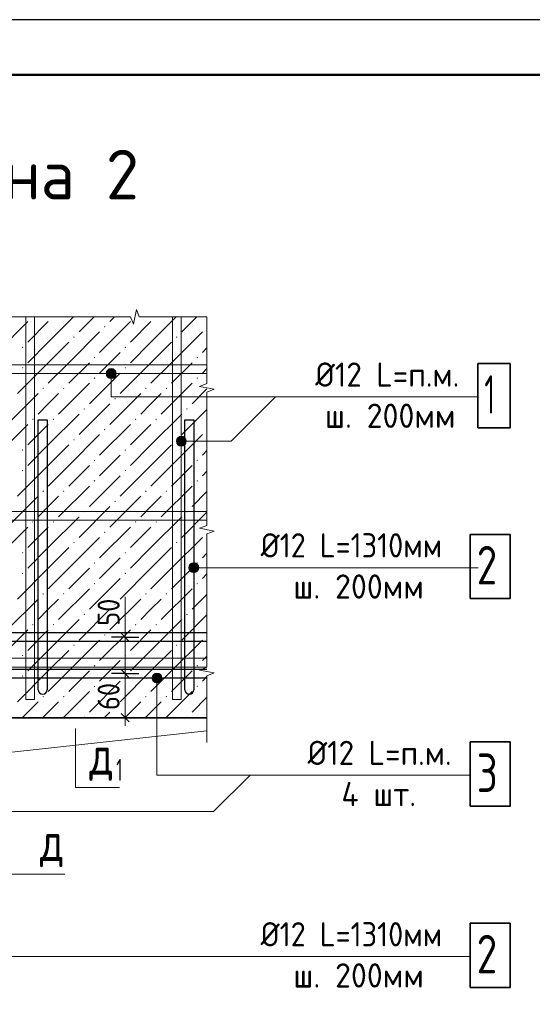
# Model space of a CAD drawing. Header units: millimetres. Extents: x 0 to 42000, y 0 to 29700.
# Tile 24 of 25: x 28586 to 33245, y 20755 to 29700. Entities that reach past the tile are written whole.
import ezdxf

# ---------------------------------------------------------------- set-up
doc = ezdxf.new("R2010")
doc.units = ezdxf.units.MM
for name, color, linetype, lineweight in [('Standard', 7, 'Continuous', 25), ('Размерная линия_ общее', 7, 'Continuous', 13), ('Текст_ общее', 7, 'Continuous', 25)]:
    doc.layers.add(name, color=color, linetype=linetype, lineweight=lineweight)
doc.styles.add('ISOCPEUR', font='txt')

msp = doc.modelspace()

# ---------------------------------------------------------------- hatches: boundary and pattern name
at = {"layer": 'Standard', "linetype": 'Continuous', "lineweight": 13, "transparency": 33554687}
for points in [[(28709.1, 27000), (28706, 26997), (28703, 27000)], [(28895.7, 27000), (28892.7, 26997), (28889.7, 27000)], [(29642.4, 27000), (29639.4, 26997), (29636.3, 27000)], [(29829.1, 27000), (29826, 26997), (29823, 27000)], [(29352.9, 26910.1), (29359.4, 26916.6), (29365.9, 26910.1), (29359.4, 26903.6)], [(30286.2, 26910.1), (30288.2, 26912.2), (30288.2, 26908.1)], [(29072.9, 26816.8), (29079.4, 26823.3), (29085.9, 26816.8), (29079.4, 26810.3)], [(30006.2, 26816.8), (30012.7, 26823.3), (30019.2, 26816.8), (30012.7, 26810.3)], [(28606.2, 26723.5), (28612.7, 26730), (28619.2, 26723.5), (28612.7, 26717)], [(29539.5, 26723.5), (29546, 26730), (29552.5, 26723.5), (29546, 26717)], [(29259.5, 26630.1), (29266, 26636.6), (29272.5, 26630.1), (29266, 26623.6)], [(30192.9, 26630.1), (30199.4, 26636.6), (30205.9, 26630.1), (30199.4, 26623.6)], [(28606.2, 26536.8), (28612.7, 26543.3), (28619.2, 26536.8), (28612.7, 26530.3)], [(29539.5, 26536.8), (29546, 26543.3), (29552.5, 26536.8), (29546, 26530.3)], [(29259.5, 26443.5), (29266, 26450), (29272.5, 26443.5), (29266, 26437)], [(30192.9, 26443.5), (30199.4, 26450), (30205.9, 26443.5), (30199.4, 26437)], [(28792.9, 26350.1), (28799.4, 26356.6), (28805.9, 26350.1), (28799.4, 26343.6)], [(28979.5, 26350.1), (28986, 26356.6), (28992.5, 26350.1), (28986, 26343.6)], [(29726.2, 26350.1), (29732.7, 26356.6), (29739.2, 26350.1), (29732.7, 26343.6)], [(29912.9, 26350.1), (29919.4, 26356.6), (29925.9, 26350.1), (29919.4, 26343.6)], [(29446.2, 26256.8), (29452.7, 26263.3), (29459.2, 26256.8), (29452.7, 26250.3)], [(29166.2, 26163.5), (29172.7, 26170), (29179.2, 26163.5), (29172.7, 26157)], [(30099.5, 26163.5), (30106, 26170), (30112.5, 26163.5), (30106, 26157)], [(28699.5, 26070.1), (28706, 26076.6), (28712.5, 26070.1), (28706, 26063.6)], [(28886.2, 26070.1), (28892.7, 26076.6), (28899.2, 26070.1), (28892.7, 26063.6)], [(29632.9, 26070.1), (29639.4, 26076.6), (29645.9, 26070.1), (29639.4, 26063.6)], [(29819.5, 26070.1), (29826, 26076.6), (29832.5, 26070.1), (29826, 26063.6)], [(29352.9, 25976.8), (29359.4, 25983.3), (29365.9, 25976.8), (29359.4, 25970.3)], [(30286.2, 25976.8), (30288.2, 25978.8), (30288.2, 25974.8)], [(29072.9, 25883.5), (29079.4, 25890), (29085.9, 25883.5), (29079.4, 25877)], [(30006.2, 25883.5), (30012.7, 25890), (30019.2, 25883.5), (30012.7, 25877)], [(28606.2, 25790.1), (28612.7, 25796.6), (28619.2, 25790.1), (28612.7, 25783.6)], [(29539.5, 25790.1), (29546, 25796.6), (29552.5, 25790.1), (29546, 25783.6)], [(29259.5, 25696.8), (29266, 25703.3), (29272.5, 25696.8), (29266, 25690.3)], [(30192.9, 25696.8), (30199.4, 25703.3), (30205.9, 25696.8), (30199.4, 25690.3)], [(28606.2, 25603.5), (28612.7, 25610), (28619.2, 25603.5), (28612.7, 25597)], [(29539.5, 25603.5), (29546, 25610), (29552.5, 25603.5), (29546, 25597)], [(29259.5, 25510.1), (29266, 25516.6), (29272.5, 25510.1), (29266, 25503.6)], [(30192.9, 25510.1), (30199.4, 25516.6), (30205.9, 25510.1), (30199.4, 25503.6)], [(28792.9, 25416.8), (28799.4, 25423.3), (28805.9, 25416.8), (28799.4, 25410.3)], [(28979.5, 25416.8), (28986, 25423.3), (28992.5, 25416.8), (28986, 25410.3)], [(29726.2, 25416.8), (29732.7, 25423.3), (29739.2, 25416.8), (29732.7, 25410.3)], [(29912.9, 25416.8), (29919.4, 25423.3), (29925.9, 25416.8), (29919.4, 25410.3)], [(29446.2, 25323.5), (29452.7, 25330), (29459.2, 25323.5), (29452.7, 25317)], [(29166.2, 25230.1), (29172.7, 25236.6), (29179.2, 25230.1), (29172.7, 25223.6)], [(30099.5, 25230.1), (30106, 25236.6), (30112.5, 25230.1), (30106, 25223.6)], [(28699.5, 25136.8), (28706, 25143.3), (28712.5, 25136.8), (28706, 25130.3)], [(28886.2, 25136.8), (28892.7, 25143.3), (28899.2, 25136.8), (28892.7, 25130.3)], [(29632.9, 25136.8), (29639.4, 25143.3), (29645.9, 25136.8), (29639.4, 25130.3)], [(29819.5, 25136.8), (29826, 25143.3), (29832.5, 25136.8), (29826, 25130.3)], [(29352.9, 25043.5), (29359.4, 25050), (29365.9, 25043.5), (29359.4, 25037)], [(30286.2, 25043.5), (30288.2, 25045.5), (30288.2, 25041.5)], [(29072.9, 24950.1), (29079.4, 24956.6), (29085.9, 24950.1), (29079.4, 24943.6)], [(30006.2, 24950.1), (30012.7, 24956.6), (30019.2, 24950.1), (30012.7, 24943.6)], [(28606.2, 24856.8), (28612.7, 24863.3), (28619.2, 24856.8), (28612.7, 24850.3)], [(29539.5, 24856.8), (29546, 24863.3), (29552.5, 24856.8), (29546, 24850.3)], [(29259.5, 24763.5), (29266, 24770), (29272.5, 24763.5), (29266, 24757)], [(30192.9, 24763.5), (30199.4, 24770), (30205.9, 24763.5), (30199.4, 24757)], [(28606.2, 24670.1), (28612.7, 24676.6), (28619.2, 24670.1), (28612.7, 24663.6)], [(29539.5, 24670.1), (29546, 24676.6), (29552.5, 24670.1), (29546, 24663.6)], [(29259.5, 24576.8), (29266, 24583.3), (29272.5, 24576.8), (29266, 24570.3)], [(30192.9, 24576.8), (30199.4, 24583.3), (30205.9, 24576.8), (30199.4, 24570.3)], [(28792.9, 24483.5), (28799.4, 24490), (28805.9, 24483.5), (28799.4, 24477)], [(28979.5, 24483.5), (28986, 24490), (28992.5, 24483.5), (28986, 24477)], [(29726.2, 24483.5), (29732.7, 24490), (29739.2, 24483.5), (29732.7, 24477)], [(29912.9, 24483.5), (29919.4, 24490), (29925.9, 24483.5), (29919.4, 24477)], [(29446.2, 24390.1), (29452.7, 24396.6), (29459.2, 24390.1), (29452.7, 24383.6)], [(29166.2, 24296.8), (29172.7, 24303.3), (29179.2, 24296.8), (29172.7, 24290.3)], [(30099.5, 24296.8), (30106, 24303.3), (30112.5, 24296.8), (30106, 24290.3)], [(28699.5, 24203.5), (28706, 24210), (28712.5, 24203.5), (28706, 24197)], [(28886.2, 24203.5), (28892.7, 24210), (28899.2, 24203.5), (28892.7, 24197)], [(29632.9, 24203.5), (29639.4, 24210), (29645.9, 24203.5), (29639.4, 24197)], [(29819.5, 24203.5), (29826, 24210), (29832.5, 24203.5), (29826, 24197)], [(29352.9, 24110.1), (29359.4, 24116.6), (29365.9, 24110.1), (29359.4, 24103.6)], [(30286.2, 24110.1), (30288.2, 24112.2), (30288.2, 24108.1)], [(29072.9, 24016.8), (29079.4, 24023.3), (29085.9, 24016.8), (29079.4, 24010.3)], [(30006.2, 24016.8), (30012.7, 24023.3), (30019.2, 24016.8), (30012.7, 24010.3)], [(28606.2, 23923.5), (28612.7, 23930), (28619.2, 23923.5), (28612.7, 23917)], [(29539.5, 23923.5), (29546, 23930), (29552.5, 23923.5), (29546, 23917)], [(29259.5, 23830.1), (29266, 23836.6), (29272.5, 23830.1), (29266, 23823.6)], [(30192.9, 23830.1), (30199.4, 23836.6), (30205.9, 23830.1), (30199.4, 23823.6)], [(28606.2, 23736.8), (28612.7, 23743.3), (28619.2, 23736.8), (28612.7, 23730.3)], [(29539.5, 23736.8), (29546, 23743.3), (29552.5, 23736.8), (29546, 23730.3)], [(29259.5, 23643.5), (29266, 23650), (29272.5, 23643.5), (29266, 23637)], [(30192.9, 23643.5), (30199.4, 23650), (30205.9, 23643.5), (30199.4, 23637)], [(28792.9, 23550.1), (28799.4, 23556.6), (28805.9, 23550.1), (28799.4, 23543.6)], [(28979.5, 23550.1), (28986, 23556.6), (28992.5, 23550.1), (28986, 23543.6)], [(29726.2, 23550.1), (29732.7, 23556.6), (29739.2, 23550.1), (29732.7, 23543.6)], [(29912.9, 23550.1), (29919.4, 23556.6), (29925.9, 23550.1), (29919.4, 23543.6)], [(29446.2, 23456.8), (29452.7, 23463.3), (29459.2, 23456.8), (29452.7, 23450.3)], [(29166.2, 23363.5), (29172.7, 23370), (29179.2, 23363.5), (29174.4, 23358.7), (29171, 23358.7)], [(30099.5, 23363.5), (30106, 23370), (30112.5, 23363.5), (30107.8, 23358.7), (30104.3, 23358.7)]]:
    msp.add_hatch(color=7, dxfattribs=at).paths.add_polyline_path(points, flags=16)
for points in [[(30129.5, 24699.1), (30129.5, 24744.1), (30123.2, 24721.6)], [(30145.7, 24682.9), (30145.7, 24760.3), (30129.5, 24744.1)], [(30145.7, 24682.9), (30129.5, 24744.1), (30129.5, 24699.1)], [(30168.2, 24676.6), (30168.2, 24766.6), (30145.7, 24760.3)], [(30168.2, 24676.6), (30145.7, 24760.3), (30145.7, 24682.9)], [(30190.7, 24682.9), (30190.7, 24760.3), (30168.2, 24766.6)], [(30190.7, 24682.9), (30168.2, 24766.6), (30168.2, 24676.6)], [(30206.9, 24699.1), (30206.9, 24744.1), (30190.7, 24760.3)], [(30206.9, 24699.1), (30190.7, 24760.3), (30190.7, 24682.9)], [(30206.9, 24744.1), (30206.9, 24699.1), (30213.2, 24721.6)]]:
    msp.add_hatch(color=7, dxfattribs=at).paths.add_polyline_path(points)
at = {"layer": 'Текст_ общее', "linetype": 'Continuous', "lineweight": 13, "transparency": 33554687}
for points in [[(29456.4, 26507.9), (29379, 26507.9), (29372.7, 26485.4)], [(29456.4, 26507.9), (29372.7, 26485.4), (29462.7, 26485.4)], [(29462.7, 26485.4), (29372.7, 26485.4), (29379, 26462.9)], [(29440.2, 26524.1), (29395.2, 26524.1), (29379, 26507.9)], [(29440.2, 26524.1), (29379, 26507.9), (29456.4, 26507.9)], [(29462.7, 26485.4), (29379, 26462.9), (29456.4, 26462.9)], [(29395.2, 26524.1), (29440.2, 26524.1), (29417.7, 26530.4)], [(29456.4, 26462.9), (29379, 26462.9), (29395.2, 26446.7)], [(29456.4, 26462.9), (29395.2, 26446.7), (29440.2, 26446.7)], [(29440.2, 26446.7), (29395.2, 26446.7), (29417.7, 26440.4)], [(30016.2, 25848.3), (30016.2, 25893.3), (30009.9, 25870.8)], [(30016.2, 25893.3), (30032.4, 25832.1), (30032.4, 25909.5)], [(30016.2, 25893.3), (30016.2, 25848.3), (30032.4, 25832.1)], [(30032.4, 25909.5), (30054.9, 25825.8), (30054.9, 25915.8)], [(30032.4, 25909.5), (30032.4, 25832.1), (30054.9, 25825.8)], [(30054.9, 25915.8), (30054.9, 25825.8), (30077.4, 25832.1)], [(30054.9, 25915.8), (30077.4, 25832.1), (30077.4, 25909.5)], [(30077.4, 25909.5), (30077.4, 25832.1), (30093.6, 25848.3)], [(30077.4, 25909.5), (30093.6, 25848.3), (30093.6, 25893.3)], [(30093.6, 25893.3), (30093.6, 25848.3), (30099.9, 25870.8)], [(29872, 23741.2), (29794.6, 23741.2), (29788.3, 23718.7)], [(29872, 23741.2), (29788.3, 23718.7), (29878.3, 23718.7)], [(29878.3, 23718.7), (29788.3, 23718.7), (29794.6, 23696.2)], [(29855.8, 23757.4), (29810.8, 23757.4), (29794.6, 23741.2)], [(29855.8, 23757.4), (29794.6, 23741.2), (29872, 23741.2)], [(29878.3, 23718.7), (29794.6, 23696.2), (29872, 23696.2)], [(29810.8, 23757.4), (29855.8, 23757.4), (29833.3, 23763.7)], [(29872, 23696.2), (29794.6, 23696.2), (29810.8, 23680)], [(29872, 23696.2), (29810.8, 23680), (29855.8, 23680)], [(29855.8, 23680), (29810.8, 23680), (29833.3, 23673.7)]]:
    msp.add_hatch(color=7, dxfattribs=at).paths.add_polyline_path(points)

# ---------------------------------------------------------------- linework, layer by layer
at = {"layer": 'Standard', "color": 7, "linetype": 'Continuous', "lineweight": 13, "transparency": 33554687}
for p, q in [((29646.2, 27066.7), (29620, 26933.4)), ((29672.4, 27000), (29646.2, 27066.7)), ((28978, 27000), (28362.3, 27000)), ((29593.8, 27000), (28978, 27000)), ((29620, 26933.4), (29593.8, 27000)), ((30288.2, 27000), (29672.4, 27000)), ((30288.2, 27000), (30288.2, 27000)), ((30288.2, 26394.2), (30288.2, 27000)), ((30288.2, 27000), (30288.2, 27000)), ((30221.6, 26368.5), (30288.2, 26394.2)), ((30354.9, 26342.7), (30221.6, 26368.5)), ((30288.2, 26316.9), (30354.9, 26342.7)), ((30288.2, 25711.1), (30288.2, 26316.9)), ((30288.2, 25105.3), (30288.2, 25711.1)), ((30221.6, 25079.6), (30288.2, 25105.3)), ((30354.9, 25053.8), (30221.6, 25079.6)), ((30288.2, 25028), (30354.9, 25053.8)), ((30288.2, 24422.2), (30288.2, 25028)), ((30123.2, 24721.6), (30123.2, 24721.6)), ((30168.2, 24766.6), (30168.2, 24766.6)), ((30213.2, 24721.6), (30213.2, 24721.6)), ((30168.2, 24676.6), (30168.2, 24676.6)), ((29544.3, 24089.5), (29544.3, 24456.2)), ((30288.2, 23816.5), (30288.2, 24422.2)), ((30221.6, 23790.7), (30288.2, 23816.5)), ((30354.9, 23764.9), (30221.6, 23790.7)), ((30288.2, 23739.1), (30354.9, 23764.9)), ((30288.2, 23133.4), (30288.2, 23739.1)), ((29094.2, 23260.9), (29094.2, 22723.1)), ((29094.2, 22723.1), (29494.2, 22723.1)), ((28228.9, 21938.4), (28995.5, 21938.4))]:
    msp.add_line(p, q, dxfattribs=at)
at = {"layer": 'Standard', "color": 254, "linetype": 'Continuous', "lineweight": 13, "transparency": 33554687}
for p, q in [((28659.4, 26956.8), (28379.4, 26676.8)), ((28846, 26956.8), (28659.4, 26770.1)), ((28846, 26770.1), (29075.9, 27000)), ((29262.6, 27000), (29126, 26863.5)), ((29592.7, 26956.8), (29312.7, 26676.8)), ((29449.2, 27000), (29406, 26956.8)), ((29779.4, 26956.8), (29592.7, 26770.1)), ((29779.4, 26770.1), (30009.2, 27000)), ((30195.9, 27000), (30059.4, 26863.5)), ((29032.7, 26583.5), (29312.7, 26863.5)), ((29966, 26583.5), (30246, 26863.5)), ((28846, 26770.1), (28659.4, 26583.5)), ((29032.7, 26770.1), (28846, 26583.5)), ((29779.4, 26770.1), (29592.7, 26583.5)), ((29966, 26770.1), (29779.4, 26583.5)), ((29406, 26583.5), (29499.4, 26676.8)), ((30288.2, 26719), (30246, 26676.8)), ((28846, 26583.5), (28566, 26303.5)), ((29032.7, 26583.5), (28846, 26396.8)), ((29219.4, 26583.5), (29032.7, 26396.8)), ((29312.7, 26490.1), (29406, 26583.5)), ((29779.4, 26583.5), (29499.4, 26303.5)), ((29966, 26583.5), (29779.4, 26396.8)), ((30152.7, 26583.5), (29966, 26396.8)), ((29499.4, 26490.1), (29219.4, 26210.1)), ((30246, 26490.1), (30288.2, 26532.3)), ((29219.4, 26396.8), (28939.4, 26116.8)), ((30152.7, 26396.8), (29872.7, 26116.8)), ((28752.7, 26303.5), (28472.7, 26023.5)), ((28846, 26210.1), (28939.4, 26303.5)), ((29686, 26303.5), (29406, 26023.5)), ((29779.4, 26210.1), (29872.7, 26303.5)), ((30288.2, 26345.7), (30152.7, 26210.1)), ((28752.7, 26116.8), (28846, 26210.1)), ((29406, 26210.1), (29126, 25930.1)), ((29686, 26116.8), (29779.4, 26210.1)), ((30288.2, 26159), (30059.4, 25930.1)), ((28846, 25836.8), (29126, 26116.8)), ((29779.4, 25836.8), (30059.4, 26116.8)), ((28659.4, 26023.5), (28379.4, 25743.5)), ((28846, 26023.5), (28659.4, 25836.8)), ((29592.7, 26023.5), (29312.7, 25743.5)), ((29779.4, 26023.5), (29592.7, 25836.8)), ((29032.7, 25650.1), (29312.7, 25930.1)), ((29966, 25650.1), (30246, 25930.1)), ((28846, 25836.8), (28659.4, 25650.1)), ((29032.7, 25836.8), (28846, 25650.1)), ((29779.4, 25836.8), (29592.7, 25650.1)), ((29966, 25836.8), (29779.4, 25650.1)), ((30288.2, 25785.7), (30246, 25743.5)), ((29406, 25650.1), (29499.4, 25743.5)), ((28846, 25650.1), (28566, 25370.1)), ((29032.7, 25650.1), (28846, 25463.5)), ((29219.4, 25650.1), (29032.7, 25463.5)), ((29312.7, 25556.8), (29406, 25650.1)), ((29779.4, 25650.1), (29499.4, 25370.1)), ((29966, 25650.1), (29779.4, 25463.5)), ((30152.7, 25650.1), (29966, 25463.5)), ((30246, 25556.8), (30288.2, 25599)), ((29499.4, 25556.8), (29219.4, 25276.8)), ((29219.4, 25463.5), (28939.4, 25183.5)), ((30152.7, 25463.5), (29872.7, 25183.5)), ((30288.2, 25412.3), (30152.7, 25276.8)), ((28752.7, 25370.1), (28472.7, 25090.1)), ((28846, 25276.8), (28939.4, 25370.1)), ((29686, 25370.1), (29406, 25090.1)), ((29779.4, 25276.8), (29872.7, 25370.1)), ((28752.7, 25183.5), (28846, 25276.8)), ((29406, 25276.8), (29126, 24996.8)), ((29686, 25183.5), (29779.4, 25276.8)), ((28846, 24903.5), (29126, 25183.5)), ((29779.4, 24903.5), (30059.4, 25183.5)), ((30288.2, 25225.7), (30059.4, 24996.8)), ((28659.4, 25090.1), (28379.4, 24810.1)), ((28846, 25090.1), (28659.4, 24903.5)), ((29592.7, 25090.1), (29312.7, 24810.1)), ((29779.4, 25090.1), (29592.7, 24903.5)), ((29032.7, 24716.8), (29312.7, 24996.8)), ((29966, 24716.8), (30246, 24996.8)), ((28846, 24903.5), (28659.4, 24716.8)), ((29032.7, 24903.5), (28846, 24716.8)), ((29779.4, 24903.5), (29592.7, 24716.8)), ((29966, 24903.5), (29779.4, 24716.8)), ((29406, 24716.8), (29499.4, 24810.1)), ((30288.2, 24852.3), (30246, 24810.1)), ((28846, 24716.8), (28566, 24436.8)), ((29032.7, 24716.8), (28846, 24530.1)), ((29219.4, 24716.8), (29032.7, 24530.1)), ((29312.7, 24623.5), (29406, 24716.8)), ((29779.4, 24716.8), (29499.4, 24436.8)), ((29966, 24716.8), (29779.4, 24530.1)), ((30152.7, 24716.8), (29966, 24530.1)), ((29499.4, 24623.5), (29219.4, 24343.5)), ((30246, 24623.5), (30288.2, 24665.6)), ((29219.4, 24530.1), (28939.4, 24250.1)), ((30152.7, 24530.1), (29872.7, 24250.1)), ((28752.7, 24436.8), (28472.7, 24156.8)), ((28846, 24343.5), (28939.4, 24436.8)), ((29686, 24436.8), (29406, 24156.8)), ((29779.4, 24343.5), (29872.7, 24436.8)), ((30288.2, 24479), (30152.7, 24343.5)), ((28752.7, 24250.1), (28846, 24343.5)), ((29406, 24343.5), (29126, 24063.5)), ((29686, 24250.1), (29779.4, 24343.5)), ((28846, 23970.1), (29126, 24250.1)), ((29779.4, 23970.1), (30059.4, 24250.1)), ((30288.2, 24292.3), (30059.4, 24063.5)), ((28659.4, 24156.8), (28379.4, 23876.8)), ((28846, 24156.8), (28659.4, 23970.1)), ((29592.7, 24156.8), (29312.7, 23876.8)), ((29779.4, 24156.8), (29592.7, 23970.1)), ((29032.7, 23783.5), (29312.7, 24063.5)), ((29966, 23783.5), (30246, 24063.5)), ((28846, 23970.1), (28659.4, 23783.5)), ((29032.7, 23970.1), (28846, 23783.5)), ((29779.4, 23970.1), (29592.7, 23783.5)), ((29966, 23970.1), (29779.4, 23783.5)), ((30288.2, 23919), (30246, 23876.8)), ((29406, 23783.5), (29499.4, 23876.8)), ((28846, 23783.5), (28566, 23503.5)), ((29032.7, 23783.5), (28846, 23596.8)), ((29219.4, 23783.5), (29032.7, 23596.8)), ((29312.7, 23690.1), (29406, 23783.5)), ((29779.4, 23783.5), (29499.4, 23503.5)), ((29966, 23783.5), (29779.4, 23596.8)), ((30152.7, 23783.5), (29966, 23596.8)), ((30246, 23690.1), (30288.2, 23732.3)), ((29499.4, 23690.1), (29219.4, 23410.1)), ((29219.4, 23596.8), (28981.3, 23358.7)), ((30152.7, 23596.8), (29914.6, 23358.7)), ((30288.2, 23545.7), (30152.7, 23410.1)), ((28752.7, 23503.5), (28607.9, 23358.7)), ((28846, 23410.1), (28939.4, 23503.5)), ((29686, 23503.5), (29541.3, 23358.7)), ((29779.4, 23410.1), (29872.7, 23503.5)), ((28794.6, 23358.7), (28846, 23410.1)), ((29406, 23410.1), (29354.6, 23358.7)), ((29727.9, 23358.7), (29779.4, 23410.1)), ((30288.2, 23359), (30287.9, 23358.7))]:
    msp.add_line(p, q, dxfattribs=at)
at = {"layer": 'Standard', "color": 7, "linetype": 'Continuous', "lineweight": 25, "transparency": 33554687}
for p, q in [((25634.2, 24132), (30288.2, 24132)), ((25634.2, 23798.7), (30288.2, 23798.7))]:
    msp.add_line(p, q, dxfattribs=at)
msp.add_lwpolyline([(0, 0), (42000, 0), (42000, 29700), (0, 29700), (0, 0)], close=True, dxfattribs=at)
at = {"layer": 'Standard', "color": 7, "linetype": 'Continuous', "lineweight": 50, "transparency": 33554687}
msp.add_lwpolyline([(2000, 29200), (41500, 29200), (41500, 500), (2000, 500), (2000, 29200)], close=True, dxfattribs=at)
at = {"layer": 'Standard', "color": 7, "linetype": 'Continuous', "lineweight": 13, "transparency": 33554687}
for points in [[(41500, 29200), (2000, 29200), (2000, 6000), (41500, 6000), (41500, 29200)], [(28641.5, 27000), (28641.5, 23525.4), (28721.6, 23525.4), (28721.6, 27000), (28641.5, 27000)], [(29974.9, 27000), (29974.9, 23525.4), (30054.9, 23525.4), (30054.9, 27000), (29974.9, 27000)], [(30288.2, 26485.4), (25047.6, 26485.4), (25047.6, 26565.4), (30288.2, 26565.4), (30288.2, 26485.4)], [(30288.2, 25152), (25047.6, 25152), (25047.6, 25232), (30288.2, 25232), (30288.2, 25152)], [(32753.3, 24721.6), (30252.2, 24721.6), (30168.2, 24721.6)], [(30288.2, 23818.7), (25047.6, 23818.7), (25047.6, 23898.7), (30288.2, 23898.7), (30288.2, 23818.7)], [(28094.9, 21692), (28344.9, 23028.7), (30288.2, 23238.7)], [(32680.5, 21188.3), (26554.9, 21188.3), (26554.9, 22745.4)]]:
    msp.add_lwpolyline(points, dxfattribs=at)
at = {"layer": 'Standard', "color": 7, "linetype": 'Continuous', "lineweight": 25, "transparency": 33554687}
for points in [[(28754.9, 23612), (28754.9, 26065.4), (28834.9, 26065.4), (28834.9, 23612)], [(30088.2, 23612), (30088.2, 26065.4), (30168.2, 26065.4), (30168.2, 23612)], [(30288.2, 24052), (25634.2, 24052), (25634.2, 24132)], [(30288.2, 23718.7), (25634.2, 23718.7), (25634.2, 23798.7)]]:
    msp.add_lwpolyline(points, dxfattribs=at)
at = {"layer": 'Standard', "color": 7, "linetype": 'Continuous', "lineweight": 35, "transparency": 33554687}
msp.add_lwpolyline([(28014.9, 21692), (28014.9, 23358.7), (30288.2, 23358.7)], dxfattribs=at)
at = {"layer": 'Standard', "color": 7, "linetype": 'Continuous', "lineweight": 13, "transparency": 33554687}
msp.add_circle((30168.2, 24721.6), 45, dxfattribs=at)
at = {"layer": 'Standard', "color": 7, "linetype": 'Continuous', "lineweight": 25, "transparency": 33554687}
for centre in [(28794.9, 23612), (30128.2, 23612)]:
    msp.add_arc(centre, 40, 180, 0, dxfattribs=at)
at = {"layer": 'Размерная линия_ общее', "color": 7, "linetype": 'Continuous', "lineweight": 13, "transparency": 33554687}
for p, q in [((29544.3, 24089.5), (29544.3, 24164.5)), ((29544.3, 23758.7), (29544.3, 24089.5)), ((29544.3, 23358.7), (29544.3, 23758.7)), ((29544.3, 23358.7), (29544.3, 23283.7))]:
    msp.add_line(p, q, dxfattribs=at)
at = {"layer": 'Размерная линия_ общее', "color": 253, "linetype": 'Continuous', "lineweight": -3, "true_color": 0xa0a0a0, "transparency": 33554687}
for p, q in [((29544.3, 24089.5), (29419.3, 24089.5)), ((29544.3, 24089.5), (29669.3, 24089.5)), ((29544.3, 23758.7), (29419.3, 23758.7)), ((29544.3, 23758.7), (29669.3, 23758.7)), ((29544.3, 23358.7), (29419.3, 23358.7)), ((29544.3, 23358.7), (29669.3, 23358.7))]:
    msp.add_line(p, q, dxfattribs=at)
at = {"layer": 'Размерная линия_ общее', "color": 7, "linetype": 'Continuous', "lineweight": 25, "transparency": 33554687}
for p, q in [((29581.8, 24052), (29506.8, 24127)), ((29581.8, 23721.2), (29506.8, 23796.2)), ((29581.8, 23321.2), (29506.8, 23396.2))]:
    msp.add_line(p, q, dxfattribs=at)
at = {"layer": 'Текст_ общее', "color": 7, "linetype": 'Continuous', "lineweight": 13, "transparency": 33554687}
for p, q in [((29372.7, 26485.4), (29372.7, 26485.4)), ((29417.7, 26530.4), (29417.7, 26530.4)), ((29462.7, 26485.4), (29462.7, 26485.4)), ((29417.7, 26440.4), (29417.7, 26440.4)), ((30009.9, 25870.8), (30009.9, 25870.8)), ((30054.9, 25915.8), (30054.9, 25915.8)), ((30099.9, 25870.8), (30099.9, 25870.8)), ((30054.9, 25825.8), (30054.9, 25825.8)), ((29788.3, 23718.7), (29788.3, 23718.7)), ((29833.3, 23763.7), (29833.3, 23763.7)), ((29878.3, 23718.7), (29878.3, 23718.7)), ((29833.3, 23673.7), (29833.3, 23673.7))]:
    msp.add_line(p, q, dxfattribs=at)
at = {"layer": 'Текст_ общее', "color": 7, "linetype": 'Continuous', "lineweight": 35, "transparency": 33554687}
for points in [[(32750.5, 25991.7), (33042.2, 25991.7), (33042.2, 26575.1), (32750.5, 26575.1), (32750.5, 25991.7)], [(32680.5, 24440.4), (33042.2, 24440.4), (33042.2, 25023.7), (32680.5, 25023.7), (32680.5, 24440.4)], [(32680.5, 22554.8), (33042.2, 22554.8), (33042.2, 23138.1), (32680.5, 23138.1), (32680.5, 22554.8)], [(32680.5, 20907.1), (33042.2, 20907.1), (33042.2, 21490.4), (32680.5, 21490.4), (32680.5, 20907.1)]]:
    msp.add_lwpolyline(points, dxfattribs=at)
at = {"layer": 'Текст_ общее', "color": 7, "linetype": 'Continuous', "lineweight": 13, "transparency": 33554687}
for points in [[(29417.7, 26485.4), (29417.7, 26272.9), (32750.5, 26272.9)], [(30054.9, 25870.8), (30508.2, 25870.8), (30910.4, 26272.9)], [(29833.3, 23718.7), (29833.3, 22836), (32680.5, 22836)], [(27654.9, 22505.1), (30348.3, 22505.1), (30679.2, 22836)]]:
    msp.add_lwpolyline(points, dxfattribs=at)
for centre in [(29417.7, 26485.4), (30054.9, 25870.8), (29833.3, 23718.7)]:
    msp.add_circle(centre, 45, dxfattribs=at)

# ---------------------------------------------------------------- texts
at = {"layer": 'Standard', "color": 7, "linetype": 'Continuous', "lineweight": 25, "transparency": 33554687, "char_height": 220, "attachment_point": 7, "style": 'ISOCPEUR'}
for s, insert, width in [('\\W0.94;Ø12 L=п.м.', (31271.7, 26365.8), 1488.69), ('\\W0.96;ш. 200мм', (31359.7, 25991.8), 1315.48), ('\\W0.94;Ø12 L=п.м.', (31201.7, 22928.9), 1488.69), ('\\W0.95;4 шт.', (31509.7, 22554.9), 873.82)]:
    msp.add_mtext(s, dxfattribs=dict(at, insert=insert, width=width))
at = {"layer": 'Standard', "color": 7, "linetype": 'Continuous', "lineweight": 25, "transparency": 33554687, "char_height": 220, "attachment_point": 7, "rotation": 0.00009, "style": 'ISOCPEUR'}
for s, insert, width in [('\\W0.91;Ø12 L=1310мм', (30775.4, 24814.5), 1903.44), ('\\W0.96;ш. 200мм', (31072.4, 24440.4), 1315.474), ('\\W0.91;Ø12 L=1310мм', (30775.4, 21281.1), 1903.44), ('\\W0.96;ш. 200мм', (31072.4, 20907.1), 1315.474)]:
    msp.add_mtext(s, dxfattribs=dict(at, insert=insert, width=width))
at = {"layer": 'Standard', "color": 7, "linetype": 'Continuous', "lineweight": 35, "transparency": 33554687, "attachment_point": 7, "style": 'ISOCPEUR'}
for s, insert, char_height, width in [('\\W0.78;д', (29218.8, 22784.7), 350, 380.819), ('\\W0.56;1', (29463.8, 22784.7), 200, 155.556), ('\\W0.78;д', (28769.7, 22000.1), 350, 380.819)]:
    msp.add_mtext(s, dxfattribs=dict(at, insert=insert, char_height=char_height, width=width))
at = {"layer": 'Размерная линия_ общее', "color": 7, "linetype": 'Continuous', "lineweight": 18, "transparency": 33554687, "char_height": 200, "attachment_point": 7, "rotation": 90, "style": 'ISOCPEUR'}
for s, insert, width in [('\\W0.87;50', (29494.3, 24193.7), 367.202), ('\\W0.87;60', (29494.3, 23428.7), 367.21)]:
    msp.add_mtext(s, dxfattribs=dict(at, insert=insert, width=width))
at = {"layer": 'Текст_ общее', "color": 7, "linetype": 'Continuous', "lineweight": 50, "transparency": 33554687, "insert": (25215.4, 27975), "char_height": 450, "width": 5123.68, "attachment_point": 7, "style": 'ISOCPEUR'}
msp.add_mtext('\\W0.98;Деталь плана 2 ', dxfattribs=at)
at = {"layer": 'Текст_ общее', "color": 7, "linetype": 'Continuous', "lineweight": 35, "transparency": 33554687, "char_height": 350, "attachment_point": 7, "style": 'ISOCPEUR'}
for s, insert, width in [('\\W0.56;1', (32808.9, 26120.1), 272.213), ('\\W0.78;3', (32738.9, 22683.1), 380.819)]:
    msp.add_mtext(s, dxfattribs=dict(at, insert=insert, width=width))
at = {"layer": 'Текст_ общее', "color": 7, "linetype": 'Continuous', "lineweight": 35, "transparency": 33554687, "char_height": 350, "width": 380.8, "attachment_point": 7, "rotation": 0.00009, "style": 'ISOCPEUR'}
for insert in [(32738.9, 24568.8), (32738.9, 21035.4)]:
    msp.add_mtext('\\W0.78;2', dxfattribs=dict(at, insert=insert))

doc.saveas('drawing.dxf')
